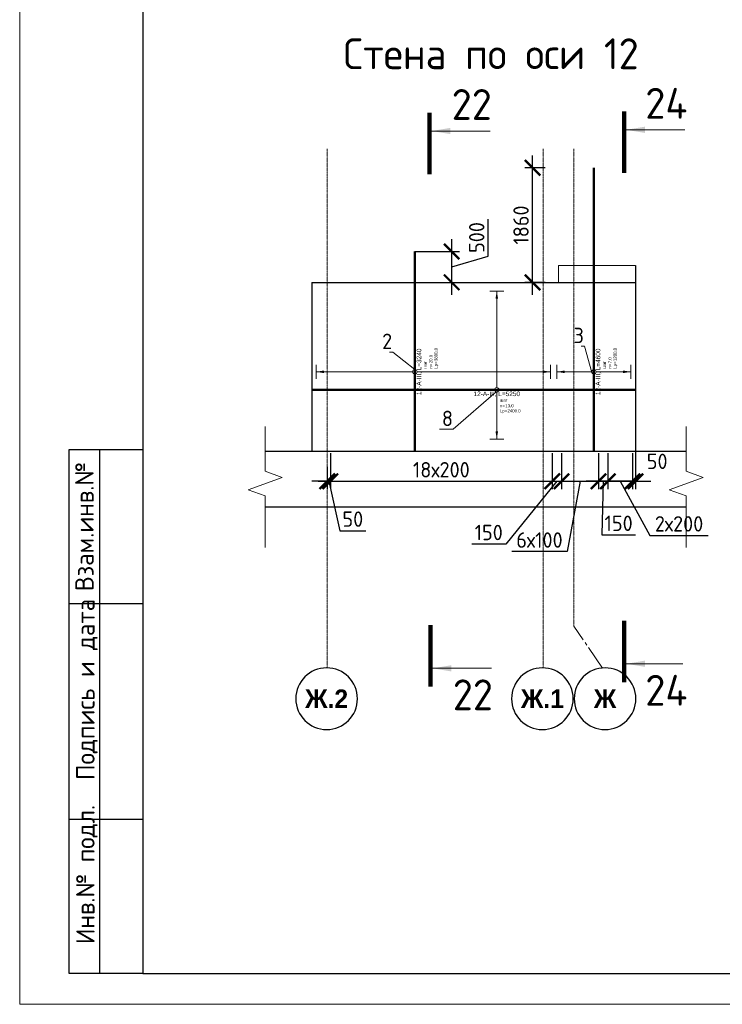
# Model space of a CAD drawing. Header units: millimetres. Extents: x 376598 to 1249954, y -318491 to -22134.
# Tile 121 of 256: x 577095 to 588492, y -168790 to -152821. Entities that reach past the tile are written whole.
import ezdxf
from ezdxf import colors
from ezdxf.entities.mleader import LeaderData, LeaderLine
from ezdxf.enums import TextEntityAlignment as Align
from ezdxf.math import Vec2, Vec3

# ---------------------------------------------------------------- set-up
doc = ezdxf.new("R2010")
doc.units = ezdxf.units.MM
doc.set_wipeout_variables(frame=1)
doc.linetypes.add('______5', pattern=[1100, 800, -100, 100, -100])
doc.linetypes.add('осевая', pattern=[50.8, 31.75, -6.35, 6.35, -6.35])
for name, color, linetype, lineweight in [('Standard', 7, 'Continuous', 25), ('АрмСтер', 2, 'Continuous', 50), ('Оси', 40, '______5', 18), ('подоснова', 151, 'Continuous', 5), ('РАЗМЕРЫ', 1, 'Continuous', 9), ('Текст', 7, 'Continuous', 25), ('ТОНКИЕ', 7, 'Continuous', 9), ('Узлы', 7, 'Continuous', 0)]:
    doc.layers.add(name, color=color, linetype=linetype, lineweight=lineweight)
doc.layers.add('АрмСтер_атрибуты', color=2, linetype='Continuous', lineweight=0, plot=False)
doc.layers.add('ТОЛСТЫЕ_ОСНОВНЫЕ', color=6, linetype='Continuous')
doc.styles.add('Century Gothic', font='GOTHIC.TTF')
doc.styles.add('GOST-2.304_Type-B', font='GOST_Common.ttf')
doc.styles.get("Standard").update_dxf_attribs({"font": 'arial.ttf'})
doc.styles.add('style1', font='GOST_Common.ttf', dxfattribs={"height": 500})
doc.styles.add('Аннотативный', font='arial.ttf')
doc.dimstyles.new('СПДС', dxfattribs={"dimscale": 100, "dimtxt": 2.5, "dimasz": 2.5, "dimexe": 1.25, "dimexo": 0, "dimtad": 1, "dimdec": 0, "dimtxsty": 'GOST-2.304_Type-B', "dimblk": 'ARCHTICK', "dimcen": 2.5, "dimdle": 2, "dimadec": 0, "dimazin": 2, "dimtfac": 0.75, "dimtdec": 0, "dimtmove": 1, "dimatfit": 3, "dimfxl": 1, "dimtolj": 1, "dimarcsym": 1})

# ---------------------------------------------------------------- blocks, each defined once
blk = doc.blocks.new('*U2962')
at = {"layer": 'ТОЛСТЫЕ_ОСНОВНЫЕ'}
for p, q in [((8, 5), (8, 90)), ((8, 90), (20, 90)), ((13, 5), (13, 90)), ((8, 65), (20, 65)), ((8, 30), (20, 30)), ((20, 5), (8, 5))]:
    blk.add_line(p, q, dxfattribs=at)
at = {"layer": 'ТОЛСТЫЕ_ОСНОВНЫЕ', "color": 6}
blk.add_lwpolyline([(20, 5), (836, 5), (836, 589), (20, 589)], close=True, dxfattribs=at)
at = {"layer": 'ТОНКИЕ'}
blk.add_lwpolyline([(0, 0), (841, 0), (841, 594), (0, 594)], close=True, dxfattribs=at)
at = {"layer": 'Текст', "style": 'style1'}
for s, p in [('Взам.инв.№', (10.5, 77.5)), ('Подпись и дата', (10.89, 51.06)), ('Инв.№ подл.', (10.89, 21.06))]:
    blk.add_text(s, height=3, rotation=90, dxfattribs=at).set_placement(p, align=Align.MIDDLE)
blk = doc.blocks.new('NSY101')
at = {"color": 0, "linetype": 'ByBlock', "lineweight": -2}
blk.add_circle((0, 0), 50, dxfattribs=at)
blk = doc.blocks.new('*U663')
at = {"layer": 'РАЗМЕРЫ'}
for p, q in [((112, 600), (-112, 600)), ((112, -600), (-112, -600))]:
    blk.add_line(p, q, dxfattribs=at)
at = {"layer": 'РАЗМЕРЫ', "ltscale": 15}
blk.add_line((0, -600), (0, 600), dxfattribs=at)
at = {"layer": 'РАЗМЕРЫ'}
for points in [[(0, 600), (21, 475), (-21, 475)], [(0, -600), (21, -475), (-21, -475)]]:
    blk.add_solid(points, dxfattribs=at)
at = {"layer": 'АрмСтер_атрибуты', "color": 215, "ltscale": 15, "style": 'Аннотативный'}
for s, p in [('шаг', (51, -194)), ('Lр=', (50, -368)), ('n=', (51, -285))]:
    blk.add_text(s, height=50, dxfattribs=at).set_placement(p)
at = {"layer": 'АрмСтер_атрибуты', "style": 'Аннотативный', "flags": 8}
blk.add_attdef('ПОЗ', (110, 30), '', height=75, dxfattribs=at)
at = {"layer": 'АрмСтер_атрибуты', "color": 215, "style": 'Аннотативный'}
for tag, p, flags in [('ШАГ', (191, -194), 10), ('КОЛ', (138, -285), 8), ('ШИРИНА', (173, -368), 8)]:
    blk.add_attdef(tag, p, '', height=50, dxfattribs=dict(at, flags=flags))
at = {"layer": 'АрмСтер_атрибуты', "flags": 9}
for tag, p in [('ОБОЗНАЧЕНИЕ', (-2096, -524)), ('МАССА', (-2096, -410))]:
    blk.add_attdef(tag, p, '', height=75, dxfattribs=at)
at = {"linetype": 'Continuous', "lineweight": 0}
blk.add_wipeout([(35, 0), (28, 21), (11, 33), (-11, 33), (-28, 21), (-35, 0), (-28, -21), (-11, -33), (11, -33), (28, -21)], dxfattribs=at)
at = {"color": 0, "linetype": 'ByBlock', "lineweight": -2, "ltscale": 100}
blk.add_line((-1290, 0), (3310, 0), dxfattribs=at)
at = {"layer": 'РАЗМЕРЫ'}
blk.add_circle((0, 0), 35, dxfattribs=at)
at = {"layer": 'АрмСтер_атрибуты', "style": 'Аннотативный', "flags": 8}
blk.add_attdef('НАИМЕНОВАНИЕ', text='', height=75, dxfattribs=at).set_placement((0, -29), align=Align.TOP_CENTER)
blk = doc.blocks.new('*U662')
at = {"layer": 'РАЗМЕРЫ'}
for p, q in [((112, 1600), (-112, 1600)), ((112, -2200), (-112, -2200))]:
    blk.add_line(p, q, dxfattribs=at)
at = {"layer": 'РАЗМЕРЫ', "ltscale": 15}
blk.add_line((0, -2200), (0, 1600), dxfattribs=at)
at = {"layer": 'РАЗМЕРЫ'}
for points in [[(0, 1600), (21, 1475), (-21, 1475)], [(0, -2200), (21, -2075), (-21, -2075)]]:
    blk.add_solid(points, dxfattribs=at)
at = {"layer": 'АрмСтер_атрибуты', "color": 215, "ltscale": 15, "style": 'Аннотативный'}
for s, p in [('шаг', (51, -194)), ('Lр=', (50, -368)), ('n=', (51, -285))]:
    blk.add_text(s, height=50, dxfattribs=at).set_placement(p)
at = {"layer": 'АрмСтер_атрибуты', "style": 'Аннотативный', "flags": 8}
blk.add_attdef('ПОЗ', (110, 30), '', height=75, dxfattribs=at)
at = {"layer": 'АрмСтер_атрибуты', "color": 215, "style": 'Аннотативный'}
for tag, p, flags in [('ШАГ', (191, -194), 10), ('КОЛ', (138, -285), 8), ('ШИРИНА', (173, -368), 8)]:
    blk.add_attdef(tag, p, '', height=50, dxfattribs=dict(at, flags=flags))
at = {"layer": 'АрмСтер_атрибуты', "flags": 9}
for tag, p in [('ОБОЗНАЧЕНИЕ', (-2096, -524)), ('МАССА', (-2096, -410))]:
    blk.add_attdef(tag, p, '', height=75, dxfattribs=at)
at = {"linetype": 'Continuous', "lineweight": 0}
blk.add_wipeout([(35, 0), (28, 21), (11, 33), (-11, 33), (-28, 21), (-35, 0), (-28, -21), (-11, -33), (11, -33), (28, -21)], dxfattribs=at)
at = {"color": 0, "linetype": 'ByBlock', "lineweight": -2, "ltscale": 100}
blk.add_line((-1290, 0), (1950, 0), dxfattribs=at)
at = {"layer": 'РАЗМЕРЫ'}
blk.add_circle((0, 0), 35, dxfattribs=at)
at = {"layer": 'АрмСтер_атрибуты', "style": 'Аннотативный', "flags": 8}
blk.add_attdef('НАИМЕНОВАНИЕ', text='', height=75, dxfattribs=at).set_placement((0, -29), align=Align.TOP_CENTER)
blk = doc.blocks.new('_None')
blk = doc.blocks.new('_ArchTick')
at = {"color": 0, "linetype": 'ByBlock', "const_width": 0.15}
blk.add_lwpolyline([(-0.5, -0.5), (0.5, 0.5)], dxfattribs=at)
blk = doc.blocks.new('*D798')
at = {"layer": 'DEFPOINTS', "color": 0, "lineweight": 0, "transparency": 16777216}
for p in [(583505, -156582), (584102, -156582), (583623, -157081)]:
    blk.add_point(p, dxfattribs=at)
at = {"layer": 'РАЗМЕРЫ', "color": 0, "lineweight": -2, "transparency": 16777216}
for p, q in [((584696, -156654), (584696, -156054)), ((584102, -157281), (584102, -156382)), ((583505, -156582), (584227, -156582)), ((584102, -156832), (584696, -156654)), ((583623, -157081), (584227, -157081))]:
    blk.add_line(p, q, dxfattribs=at)
at = {"layer": 'РАЗМЕРЫ', "color": 0, "lineweight": -2, "transparency": 16777216, "xscale": 250, "yscale": 250, "zscale": 250}
for p, rotation in [((584102, -156582), 90), ((584102, -157081), 270)]:
    blk.add_blockref('_ArchTick', p, dxfattribs=dict(at, rotation=rotation))
at = {"layer": 'РАЗМЕРЫ', "color": 0, "lineweight": 0, "transparency": 16777216, "insert": (584508, -156354), "char_height": 250, "attachment_point": 5, "rotation": 90, "style": 'GOST-2.304_Type-B'}
blk.add_mtext('\\A1;500', dxfattribs=at)
blk = doc.blocks.new('*D799')
at = {"layer": 'DEFPOINTS', "color": 0, "lineweight": 0, "transparency": 16777216}
for p in [(585414, -155222), (585618, -155222), (585618, -157082)]:
    blk.add_point(p, dxfattribs=at)
at = {"layer": 'РАЗМЕРЫ', "color": 0, "lineweight": -2, "transparency": 16777216}
for p, q in [((585414, -157282), (585414, -155022)), ((585618, -155222), (585289, -155222)), ((585618, -157082), (585289, -157082))]:
    blk.add_line(p, q, dxfattribs=at)
at = {"layer": 'РАЗМЕРЫ', "color": 0, "lineweight": -2, "transparency": 16777216, "xscale": 250, "yscale": 250, "zscale": 250}
for p, rotation in [((585414, -155222), 90), ((585414, -157082), 270)]:
    blk.add_blockref('_ArchTick', p, dxfattribs=dict(at, rotation=rotation))
at = {"layer": 'РАЗМЕРЫ', "color": 0, "lineweight": 0, "transparency": 16777216, "insert": (585227, -156152), "char_height": 250, "attachment_point": 5, "rotation": 90, "style": 'GOST-2.304_Type-B'}
blk.add_mtext('\\A1;1860', dxfattribs=at)
blk = doc.blocks.new('*U786')
at = {"layer": 'РАЗМЕРЫ'}
for p, q in [((112, 1600), (-112, 1600)), ((112, -800), (-112, -800))]:
    blk.add_line(p, q, dxfattribs=at)
at = {"layer": 'РАЗМЕРЫ', "ltscale": 15}
blk.add_line((0, -800), (0, 1600), dxfattribs=at)
at = {"layer": 'РАЗМЕРЫ'}
for points in [[(0, 1600), (21, 1475), (-21, 1475)], [(0, -800), (21, -675), (-21, -675)]]:
    blk.add_solid(points, dxfattribs=at)
at = {"layer": 'АрмСтер_атрибуты', "color": 215, "ltscale": 15, "style": 'Аннотативный'}
for s, p in [('шаг', (51, -194)), ('Lр=', (50, -368)), ('n=', (51, -285))]:
    blk.add_text(s, height=50, dxfattribs=at).set_placement(p)
at = {"layer": 'АрмСтер_атрибуты', "flags": 9}
for tag, p in [('МАССА', (8340, 4790)), ('ОБОЗНАЧЕНИЕ', (8340, 4676))]:
    blk.add_attdef(tag, p, '', height=75, dxfattribs=at)
at = {"layer": 'АрмСтер_атрибуты', "style": 'Аннотативный', "flags": 8}
blk.add_attdef('ПОЗ', (110, 30), '', height=75, dxfattribs=at)
at = {"layer": 'АрмСтер_атрибуты', "color": 215, "style": 'Аннотативный'}
for tag, p, flags in [('ШАГ', (191, -194), 10), ('КОЛ', (138, -285), 8), ('ШИРИНА', (173, -368), 8)]:
    blk.add_attdef(tag, p, '', height=50, dxfattribs=dict(at, flags=flags))
at = {"linetype": 'Continuous', "lineweight": 0}
blk.add_wipeout([(35, 0), (28, 21), (11, 33), (-11, 33), (-28, 21), (-35, 0), (-28, -21), (-11, -33), (11, -33), (28, -21)], dxfattribs=at)
at = {"color": 0, "linetype": 'ByBlock', "lineweight": -2, "ltscale": 100}
blk.add_line((-2999, 0), (2251, 0), dxfattribs=at)
at = {"layer": 'РАЗМЕРЫ'}
blk.add_circle((0, 0), 35, dxfattribs=at)
at = {"layer": 'АрмСтер_атрибуты', "style": 'Аннотативный', "flags": 8}
blk.add_attdef('НАИМЕНОВАНИЕ', text='', height=75, dxfattribs=at).set_placement((0, -29), align=Align.TOP_CENTER)
blk = doc.blocks.new('*D1306')
at = {"layer": 'DEFPOINTS', "color": 0, "lineweight": 0, "transparency": 16777216}
for p in [(585734, -159852, -360), (585884, -159852, -360), (585884, -160308)]:
    blk.add_point(p, dxfattribs=at)
at = {"layer": 'РАЗМЕРЫ', "color": 0, "lineweight": -2, "transparency": 16777216}
for p, q in [((585734, -159852), (585734, -160433)), ((585884, -159852), (585884, -160433)), ((585809, -160308), (584978, -161326)), ((585534, -160308), (586084, -160308)), ((584978, -161326), (584428, -161326))]:
    blk.add_line(p, q, dxfattribs=at)
at = {"layer": 'РАЗМЕРЫ', "color": 0, "lineweight": -2, "transparency": 16777216, "xscale": 250, "yscale": 250, "zscale": 250, "rotation": 180}
blk.add_blockref('_ArchTick', (585734, -160308), dxfattribs=at)
at = {"layer": 'РАЗМЕРЫ', "color": 0, "lineweight": -2, "transparency": 16777216, "xscale": 250, "yscale": 250, "zscale": 250}
blk.add_blockref('_ArchTick', (585884, -160308), dxfattribs=at)
at = {"layer": 'РАЗМЕРЫ', "color": 0, "lineweight": 0, "transparency": 16777216, "insert": (584703, -161138), "char_height": 250, "attachment_point": 5, "style": 'GOST-2.304_Type-B'}
blk.add_mtext('\\A1;150', dxfattribs=at)
blk = doc.blocks.new('*D1307')
at = {"layer": 'DEFPOINTS', "color": 0, "lineweight": 0, "transparency": 16777216}
for p in [(585884, -159852, -360), (586484, -159852, -360), (586484, -160308)]:
    blk.add_point(p, dxfattribs=at)
at = {"layer": 'РАЗМЕРЫ', "color": 0, "lineweight": -2, "transparency": 16777216}
for p, q in [((585884, -159852), (585884, -160433)), ((586484, -159852), (586484, -160433)), ((585684, -160308), (586684, -160308)), ((586184, -160308), (585976, -161448)), ((585976, -161448), (585076, -161448))]:
    blk.add_line(p, q, dxfattribs=at)
at = {"layer": 'РАЗМЕРЫ', "color": 0, "lineweight": -2, "transparency": 16777216, "xscale": 250, "yscale": 250, "zscale": 250, "rotation": 180}
blk.add_blockref('_ArchTick', (585884, -160308), dxfattribs=at)
at = {"layer": 'РАЗМЕРЫ', "color": 0, "lineweight": -2, "transparency": 16777216, "xscale": 250, "yscale": 250, "zscale": 250}
blk.add_blockref('_ArchTick', (586484, -160308), dxfattribs=at)
at = {"layer": 'РАЗМЕРЫ', "color": 0, "lineweight": 0, "transparency": 16777216, "insert": (585526, -161260), "char_height": 250, "attachment_point": 5, "style": 'GOST-2.304_Type-B'}
blk.add_mtext('\\A1;6х100', dxfattribs=at)
blk = doc.blocks.new('*D1302')
at = {"layer": 'DEFPOINTS', "color": 0, "lineweight": 0, "transparency": 16777216}
for p in [(586634, -159852, -360), (587034, -159852, -360), (587034, -160308)]:
    blk.add_point(p, dxfattribs=at)
at = {"layer": 'РАЗМЕРЫ', "color": 0, "lineweight": -2, "transparency": 16777216}
for p, q in [((586634, -159852), (586634, -160433)), ((587034, -159852), (587034, -160433)), ((586434, -160308), (587234, -160308)), ((586834, -160308), (587315, -161185)), ((587315, -161185), (588265, -161185))]:
    blk.add_line(p, q, dxfattribs=at)
at = {"layer": 'РАЗМЕРЫ', "color": 0, "lineweight": -2, "transparency": 16777216, "xscale": 250, "yscale": 250, "zscale": 250, "rotation": 180}
blk.add_blockref('_ArchTick', (586634, -160308), dxfattribs=at)
at = {"layer": 'РАЗМЕРЫ', "color": 0, "lineweight": -2, "transparency": 16777216, "xscale": 250, "yscale": 250, "zscale": 250}
blk.add_blockref('_ArchTick', (587034, -160308), dxfattribs=at)
at = {"layer": 'РАЗМЕРЫ', "color": 0, "lineweight": 0, "transparency": 16777216, "insert": (587790, -160998), "char_height": 250, "attachment_point": 5, "style": 'GOST-2.304_Type-B'}
blk.add_mtext('\\A1;2х200', dxfattribs=at)
blk = doc.blocks.new('*D1303')
at = {"layer": 'DEFPOINTS', "color": 0, "lineweight": 0, "transparency": 16777216}
for p in [(582134, -159852, -360), (585734, -159852, -360), (585734, -160308)]:
    blk.add_point(p, dxfattribs=at)
at = {"layer": 'РАЗМЕРЫ', "color": 0, "lineweight": -2, "transparency": 16777216}
for p, q in [((582134, -159852), (582134, -160433)), ((585734, -159852), (585734, -160433)), ((581934, -160308), (585934, -160308))]:
    blk.add_line(p, q, dxfattribs=at)
at = {"layer": 'РАЗМЕРЫ', "color": 0, "lineweight": -2, "transparency": 16777216, "xscale": 250, "yscale": 250, "zscale": 250, "rotation": 180}
blk.add_blockref('_ArchTick', (582134, -160308), dxfattribs=at)
at = {"layer": 'РАЗМЕРЫ', "color": 0, "lineweight": -2, "transparency": 16777216, "xscale": 250, "yscale": 250, "zscale": 250}
blk.add_blockref('_ArchTick', (585734, -160308), dxfattribs=at)
at = {"layer": 'РАЗМЕРЫ', "color": 0, "lineweight": 0, "transparency": 16777216, "insert": (583934, -160120), "char_height": 250, "attachment_point": 5, "style": 'GOST-2.304_Type-B'}
blk.add_mtext('\\A1;18х200', dxfattribs=at)
blk = doc.blocks.new('*D1304')
at = {"layer": 'DEFPOINTS', "color": 0, "lineweight": 0, "transparency": 16777216}
for p in [(582134, -159852, -360), (582084, -160072), (582084, -160308)]:
    blk.add_point(p, dxfattribs=at)
at = {"layer": 'РАЗМЕРЫ', "color": 0, "lineweight": -2, "transparency": 16777216}
for p, q in [((582134, -159852), (582134, -160433)), ((582084, -160072), (582084, -160433)), ((582084, -160308), (581834, -160308)), ((582134, -160308), (582084, -160308)), ((582134, -160308), (582084, -160308)), ((582109, -160308), (582286, -161109)), ((582134, -160308), (582384, -160308)), ((582286, -161109), (582711, -161109))]:
    blk.add_line(p, q, dxfattribs=at)
at = {"layer": 'РАЗМЕРЫ', "color": 0, "lineweight": -2, "transparency": 16777216, "xscale": 250, "yscale": 250, "zscale": 250}
blk.add_blockref('_ArchTick', (582084, -160308), dxfattribs=at)
at = {"layer": 'РАЗМЕРЫ', "color": 0, "lineweight": -2, "transparency": 16777216, "xscale": 250, "yscale": 250, "zscale": 250, "rotation": 180}
blk.add_blockref('_ArchTick', (582134, -160308), dxfattribs=at)
at = {"layer": 'РАЗМЕРЫ', "color": 0, "lineweight": 0, "transparency": 16777216, "insert": (582499, -160921), "char_height": 250, "attachment_point": 5, "style": 'GOST-2.304_Type-B'}
blk.add_mtext('\\A1;50', dxfattribs=at)
blk = doc.blocks.new('*D1305')
at = {"layer": 'DEFPOINTS', "color": 0, "lineweight": 0, "transparency": 16777216}
for p in [(587084, -159822), (587034, -159852, -360), (587084, -160308)]:
    blk.add_point(p, dxfattribs=at)
at = {"layer": 'РАЗМЕРЫ', "color": 0, "lineweight": -2, "transparency": 16777216}
for p, q in [((587084, -159822), (587084, -160433)), ((587034, -159852), (587034, -160433)), ((587034, -160308), (586784, -160308)), ((587034, -160308), (587084, -160308)), ((587084, -160308), (587334, -160308))]:
    blk.add_line(p, q, dxfattribs=at)
at = {"layer": 'РАЗМЕРЫ', "color": 0, "lineweight": -2, "transparency": 16777216, "xscale": 250, "yscale": 250, "zscale": 250}
blk.add_blockref('_ArchTick', (587034, -160308), dxfattribs=at)
at = {"layer": 'РАЗМЕРЫ', "color": 0, "lineweight": -2, "transparency": 16777216, "xscale": 250, "yscale": 250, "zscale": 250, "rotation": 180}
blk.add_blockref('_ArchTick', (587084, -160308), dxfattribs=at)
at = {"layer": 'РАЗМЕРЫ', "color": 0, "lineweight": 0, "transparency": 16777216, "insert": (587435, -159984), "char_height": 250, "attachment_point": 5, "style": 'GOST-2.304_Type-B'}
blk.add_mtext('\\A1;50', dxfattribs=at)
blk = doc.blocks.new('*D1308')
at = {"layer": 'DEFPOINTS', "color": 0, "lineweight": 0, "transparency": 16777216}
for p in [(586634, -159852, -360), (586484, -160093), (586484, -160308)]:
    blk.add_point(p, dxfattribs=at)
at = {"layer": 'РАЗМЕРЫ', "color": 0, "lineweight": -2, "transparency": 16777216}
for p, q in [((586634, -159852), (586634, -160433)), ((586484, -160093), (586484, -160433)), ((586834, -160308), (586284, -160308)), ((586559, -160308), (586535, -161176)), ((586535, -161176), (587085, -161176))]:
    blk.add_line(p, q, dxfattribs=at)
at = {"layer": 'РАЗМЕРЫ', "color": 0, "lineweight": -2, "transparency": 16777216, "xscale": 250, "yscale": 250, "zscale": 250, "rotation": 180}
blk.add_blockref('_ArchTick', (586484, -160308), dxfattribs=at)
at = {"layer": 'РАЗМЕРЫ', "color": 0, "lineweight": -2, "transparency": 16777216, "xscale": 250, "yscale": 250, "zscale": 250}
blk.add_blockref('_ArchTick', (586634, -160308), dxfattribs=at)
at = {"layer": 'РАЗМЕРЫ', "color": 0, "lineweight": 0, "transparency": 16777216, "insert": (586810, -160989), "char_height": 250, "attachment_point": 5, "style": 'GOST-2.304_Type-B'}
blk.add_mtext('\\A1;150', dxfattribs=at)

msp = doc.modelspace()

# ---------------------------------------------------------------- linework, layer by layer
at = {"color": 7, "linetype": 'Continuous', "lineweight": 25, "transparency": 33554687}
for p, q in [((587904.8, -159821.9), (581078.2, -159821.9)), ((581078.2, -160721.9), (587904.8, -160721.9))]:
    msp.add_line(p, q, dxfattribs=at)
at = {"layer": 'Standard', "color": 7, "linetype": 'Continuous', "lineweight": 25, "transparency": 33554687}
for p, q in [((587084.2, -156805.4), (587084.2, -159821.9)), ((581834.2, -157081.7), (581834.2, -159821.9)), ((581834.2, -157081.9), (587084.2, -157081.9))]:
    msp.add_line(p, q, dxfattribs=at)
at = {"layer": 'Оси', "color": 16, "linetype": 'осевая', "lineweight": 0, "ltscale": 0.5, "transparency": 33554687}
for p, q in [((582084.2, -154913.1), (582084.2, -163333.8)), ((585584.2, -154913.1), (585584.2, -163333.8)), ((586084.2, -154913.1), (586084.2, -162657.3))]:
    msp.add_line(p, q, dxfattribs=at)
at = {"layer": 'Оси', "color": 16, "linetype": '______5', "lineweight": 0, "ltscale": 0.5, "transparency": 33554687}
msp.add_line((586546, -163335.5), (586084.2, -162657.3), dxfattribs=at)
at = {"layer": 'РАЗМЕРЫ', "color": 7, "linetype": 'Continuous', "lineweight": 15}
for points in [[(581078.2, -159416.4), (581078.2, -160143.9), (581352.9, -160243.9), (580803.5, -160443.9), (581078.2, -160543.9), (581078.2, -161380.3)], [(587904.8, -159416.4), (587904.8, -160143.9), (588179.6, -160243.9), (587630.1, -160443.9), (587904.8, -160543.9), (587904.8, -161380.3)]]:
    msp.add_lwpolyline(points, dxfattribs=at)
at = {"layer": 'Узлы', "color": 1, "linetype": 'Continuous', "lineweight": 0}
for p, q in [((583777.4, -154626.6, 200), (584727.4, -154626.6, 200)), ((586934.6, -154607.2), (587884.6, -154607.2)), ((583795.5, -163340.8, 400), (584745.5, -163340.8, 400)), ((586899.6, -163266.8), (587849.6, -163266.8))]:
    msp.add_line(p, q, dxfattribs=at)
at = {"layer": 'Узлы', "color": 1, "linetype": 'Continuous', "lineweight": 0, "const_width": 70}
for points, elevation in [([(583742.4, -154326.6), (583742.4, -155326.6)], 200), ([(583760.5, -163640.8), (583760.5, -162640.8)], 400)]:
    msp.add_lwpolyline(points, dxfattribs=dict(at, elevation=elevation))
msp.add_lwpolyline([(586899.6, -163566.8), (586899.6, -162566.8)], dxfattribs=at)
at = {"layer": 'Узлы', "color": 1, "linetype": 'Continuous', "lineweight": 0}
for points in [[(586934.6, -154607.2), (587235.1, -154657.4), (587235.1, -154556.9)], [(583777.4, -154626.6, 200), (584077.9, -154676.9, 200), (584077.9, -154576.3, 200)], [(583795.5, -163340.8, 400), (584096, -163391, 400), (584096, -163290.5, 400)], [(586934.6, -163266.8), (587235.1, -163317), (587235.1, -163216.5)]]:
    msp.add_solid(points, dxfattribs=at)

# ---------------------------------------------------------------- block references
at = {"xscale": 100, "yscale": 100, "zscale": 100}
msp.add_blockref('*U2962', (577095.4, -168789.7, 3100), dxfattribs=at)
at = {"layer": 'Оси', "color": 16, "linetype": 'Continuous', "lineweight": 25, "transparency": 33554687, "xscale": -9.999999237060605, "yscale": 9.999999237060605, "zscale": 9.999999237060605, "rotation": 90}
for p in [(582074.1, -163833.7), (585574.1, -163833.7), (586589.4, -163833.7)]:
    msp.add_blockref('NSY101', p, dxfattribs=at)

# ---------------------------------------------------------------- texts
at = {"layer": 'Оси', "color": 16, "linetype": 'Continuous', "lineweight": 25, "transparency": 33554687, "char_height": 300, "attachment_point": 5, "style": 'Century Gothic'}
for s, insert, width in [('\\A1;{\\fCentury Gothic|i0|b1;\\H300.000000;\\W1.000000;\\C16;Ж.2}\\P', (582074.1, -163833.7), 890), ('\\A1;{\\fCentury Gothic|i0|b1;\\H300.000000;\\W1.000000;\\C16;Ж.1}\\P', (585574.1, -163833.7), 890), ('\\A1;{\\fCentury Gothic|i0|b1;\\H300.000000;\\W1.000000;\\C16;Ж}\\P', (586589.4, -163833.7), 540)]:
    msp.add_mtext(s, dxfattribs=dict(at, insert=insert, width=width))
at = {"layer": 'Узлы', "color": 80, "linetype": 'Continuous', "lineweight": 0, "style": 'GOST-2.304_Type-B'}
msp.add_text('Стена по оси 12', height=500, dxfattribs=at).set_placement((582346.7, -153623.8))
at = {"layer": 'Узлы', "color": 1, "linetype": 'Continuous', "lineweight": 0, "char_height": 500, "attachment_point": 5, "style": 'GOST-2.304_Type-B'}
for s, insert in [('24', (587584.6, -154177.2)), ('22', (584427.4, -154196.6, 200)), ('22', (584445.5, -163770.8, 400)), ('24', (587584.6, -163696.8))]:
    msp.add_mtext_dynamic_manual_height_columns(s, width=723.88, gutter_width=25, heights=[0], dxfattribs=dict(at, insert=insert))

# ---------------------------------------------------------------- next in the draw order: block references
at = {"layer": 'АрмСтер', "ltscale": 15}
ref = msp.add_blockref('*U663', (586408.6, -158531.9), dxfattribs=dict(at, rotation=90))
ref.add_attrib('НАИМЕНОВАНИЕ', '12-A-III, L=4600', dxfattribs={"layer": 'АрмСтер_атрибуты', "height": 75, "rotation": 90, "style": 'Аннотативный', "flags": 8}).set_placement((586438, -158531.9), align=Align.TOP_CENTER)
ref.add_attrib('КОЛ', '7.0', (586693.7, -158393.9), dxfattribs={"layer": 'АрмСтер_атрибуты', "color": 215, "height": 50, "rotation": 90, "style": 'Аннотативный', "flags": 8})
ref.add_attrib('ШИРИНА', '1200.0', (586776.4, -158359), dxfattribs={"layer": 'АрмСтер_атрибуты', "color": 215, "height": 50, "rotation": 90, "style": 'Аннотативный', "flags": 8})
ref = msp.add_blockref('*U662', (583504.7, -158531.9), dxfattribs=dict(at, rotation=90))
ref.add_attrib('НАИМЕНОВАНИЕ', '12-A-III, L=3240', dxfattribs={"layer": 'АрмСтер_атрибуты', "height": 75, "rotation": 90, "style": 'Аннотативный', "flags": 8}).set_placement((583534, -158531.9), align=Align.TOP_CENTER)
ref.add_attrib('КОЛ', '20.0', (583789.8, -158393.9), dxfattribs={"layer": 'АрмСтер_атрибуты', "color": 215, "height": 50, "rotation": 90, "style": 'Аннотативный', "flags": 8})
ref.add_attrib('ШИРИНА', '3800.0', (583872.5, -158359), dxfattribs={"layer": 'АрмСтер_атрибуты', "color": 215, "height": 50, "rotation": 90, "style": 'Аннотативный', "flags": 8})

# ---------------------------------------------------------------- next in the draw order: linework, layer by layer
at = {"layer": 'РАЗМЕРЫ', "color": 4}
for points in [[(585834.2, -157081.9), (585834.2, -156805.4), (587084.2, -156805.4), (587084.2, -157081.9)], [(585834.2, -157081.9), (587084.2, -157081.9)]]:
    msp.add_lwpolyline(points, dxfattribs=at)
at = {"layer": 'Узлы', "color": 1, "linetype": 'Continuous', "lineweight": 0, "const_width": 70}
msp.add_lwpolyline([(586899.6, -154307.2), (586899.6, -155307.2)], dxfattribs=at)

# ---------------------------------------------------------------- next in the draw order: dimensions: what is measured, and where the dimension line sits
at = {"layer": 'РАЗМЕРЫ', "color": 1, "lineweight": 0}
for base, p1, p2, picture, middle in [((585414.3, -155221.8, 360), (585617.6, -157081.9, 360), (585617.6, -155221.8, 360), '*D799', (585226.8, -156151.9, 360)), ((584102, -156581.9), (583622.9, -157081.5), (583504.7, -156581.9), '*D798', (584508.2, -156591.1))]:
    dim = msp.add_linear_dim(base=base, p1=p1, p2=p2, angle=90, dimstyle='СПДС', dxfattribs=at)
    dim.commit()
    dim.dimension.update_dxf_attribs({"geometry": picture, "text_midpoint": middle})
at = {"layer": 'РАЗМЕРЫ', "color": 4, "lineweight": 0}
for base, p1, p2, picture, middle in [((587084.2, -160307.8), (587034.2, -159852.2, -360), (587084.2, -159821.9), '*D1305', (587434.6, -160171.8)), ((586484.2, -160307.8), (586634.2, -159852.2, -360), (586484.2, -160093.4), '*D1308', (586597.9, -161176.1))]:
    dim = msp.add_linear_dim(base=base, p1=p1, p2=p2, angle=180, dimstyle='СПДС', dxfattribs=at)
    dim.commit()
    dim.dimension.update_dxf_attribs({"geometry": picture, "text_midpoint": middle, "dimtype": 160})
at = {"layer": 'РАЗМЕРЫ', "color": 1, "lineweight": 0}
for base, p1, p2, picture, middle in [((582084.2, -160307.5), (582134.2, -159852, -360), (582084.2, -160072.5), '*D1304', (582348.6, -161108.8)), ((585884.2, -160307.8), (585734.2, -159851.9, -360), (585884.2, -159852.2, -360), '*D1306', (584915.6, -161325.7))]:
    dim = msp.add_linear_dim(base=base, p1=p1, p2=p2, angle=180, dimstyle='СПДС', dxfattribs=at)
    dim.commit()
    dim.dimension.update_dxf_attribs({"geometry": picture, "text_midpoint": middle, "dimtype": 160})
at = {"layer": 'РАЗМЕРЫ', "lineweight": 0}
dim = msp.add_linear_dim(base=(585734.2, -160307.5), p1=(582134.2, -159852, -360), p2=(585734.2, -159851.5, -360), angle=180, text='18х200', dimstyle='СПДС', dxfattribs=at)
dim.commit()
dim.dimension.update_dxf_attribs({"geometry": '*D1303', "text_midpoint": (583934.2, -160120)})
at = {"layer": 'РАЗМЕРЫ', "color": 1, "lineweight": 0}
for base, p1, p2, text, picture, middle in [((586484.2, -160307.8), (585884.2, -159852.2, -360), (586484.2, -159852.2, -360), '6х100', '*D1307', (585913.6, -161448)), ((587034.2, -160307.8), (586634.2, -159852.2, -360), (587034.2, -159852.2, -360), '2х200', '*D1302', (587377.4, -161185.2))]:
    dim = msp.add_linear_dim(base=base, p1=p1, p2=p2, angle=180, text=text, dimstyle='СПДС', dxfattribs=at)
    dim.commit()
    dim.dimension.update_dxf_attribs({"geometry": picture, "text_midpoint": middle, "dimtype": 160})

# ---------------------------------------------------------------- next in the draw order: leaders
at = {"layer": 'подоснова'}
ml = msp.add_multileader_mtext('Standard', dxfattribs=at)
ml.set_content('2', color=256, style='GOST-2.304_Type-B')
ml.set_leader_properties(color=256, linetype='ByLayer', lineweight=15)
ml.set_arrow_properties(name='NONE')
ml.build(insert=Vec2(0, 0))
ml.multileader.update_dxf_attribs({"text_left_attachment_type": 6, "text_right_attachment_type": 6, "dogleg_length": 10, "arrow_head_size": 18})
ctx = ml.context
ctx.base_point, ctx.char_height, ctx.arrow_head_size, ctx.landing_gap_size, ctx.plane_origin = Vec3(582973, -158212.5), 250, 18, 20, Vec3(584423.9, -157538)
ctx.left_attachment, ctx.right_attachment, ctx.text_align_type = 6, 6, 1
notes = []
notes.append((ctx, [(1, (1, 1, 0), (583148, -158212.5), (-1, 0), 10, [(0, [(583504.7, -158496.9)], 0, [])])]))
ctx.mtext.insert, ctx.mtext.width, ctx.mtext.alignment, ctx.mtext.flow_direction = Vec3(583055.5, -157912.5), 22.898, 2, 5
ml = msp.add_multileader_mtext('Standard', dxfattribs=at)
ml.set_content('3', color=256, style='GOST-2.304_Type-B')
ml.set_leader_properties(color=256, linetype='ByLayer', lineweight=15)
ml.set_arrow_properties(name='NONE')
ml.build(insert=Vec2(0, 0))
ml.multileader.update_dxf_attribs({"text_left_attachment_type": 6, "text_right_attachment_type": 6, "dogleg_length": 10, "arrow_head_size": 18})
ctx = ml.context
ctx.base_point, ctx.char_height, ctx.arrow_head_size, ctx.landing_gap_size, ctx.plane_origin = Vec3(586080.6, -158117.5), 250, 18, 20, Vec3(585705.7, -157490)
ctx.left_attachment, ctx.right_attachment, ctx.text_align_type = 6, 6, 1
notes.append((ctx, [(1, (1, 1, 0), (586255.6, -158117.5), (-1, 0), 10, [(0, [(586377, -158545)], 0, [])])]))
ctx.mtext.insert, ctx.mtext.width, ctx.mtext.alignment, ctx.mtext.flow_direction = Vec3(586163.1, -157817.5), 22.898, 2, 5
for ctx, leaders in notes:
    for number, flags, end, landing, length, lines in leaders:
        leader = LeaderData()
        leader.index, (leader.has_last_leader_line, leader.has_dogleg_vector, leader.attachment_direction) = number, flags
        leader.last_leader_point, leader.dogleg_vector, leader.dogleg_length = Vec3(end), Vec3(landing), length
        for number, points, colour, breaks in lines:
            line = LeaderLine()
            line.index, line.vertices, line.color, line.breaks = number, Vec3.list(points), colors.encode_raw_color(colour), breaks
            leader.lines.append(line)
        ctx.leaders.append(leader)

# ---------------------------------------------------------------- next in the draw order: block references
at = {"layer": 'АрмСтер', "ltscale": 15}
ref = msp.add_blockref('*U786', (584833.6, -158821.9, -720), dxfattribs=at)
ref.add_attrib('НАИМЕНОВАНИЕ', '12-A-III, L=5250', dxfattribs={"layer": 'АрмСтер_атрибуты', "height": 75, "style": 'Аннотативный', "flags": 8}).set_placement((584833.6, -158851.3, -720), align=Align.TOP_CENTER)
ref.add_attrib('КОЛ', '13.0', (584971.7, -159107, -720), dxfattribs={"layer": 'АрмСтер_атрибуты', "color": 215, "height": 50, "style": 'Аннотативный', "flags": 8})
ref.add_attrib('ШИРИНА', '2400.0', (585006.5, -159189.7, -720), dxfattribs={"layer": 'АрмСтер_атрибуты', "color": 215, "height": 50, "style": 'Аннотативный', "flags": 8})

# ---------------------------------------------------------------- next in the draw order: leaders
at = {"layer": 'подоснова'}
ml = msp.add_multileader_mtext('Standard', dxfattribs=at)
ml.set_content('8', color=256, style='GOST-2.304_Type-B')
ml.set_leader_properties(color=256, linetype='ByLayer', lineweight=15)
ml.set_arrow_properties(name='NONE')
ml.build(insert=Vec2(0, 0))
ml.multileader.update_dxf_attribs({"text_left_attachment_type": 6, "text_right_attachment_type": 6, "dogleg_length": 10, "arrow_head_size": 18})
ctx = ml.context
ctx.base_point, ctx.char_height, ctx.arrow_head_size, ctx.landing_gap_size, ctx.plane_origin = Vec3(583951.2, -159462.6), 250, 18, 20, Vec3(584382.7, -157069)
ctx.left_attachment, ctx.right_attachment, ctx.text_align_type = 6, 6, 1
notes = []
notes.append((ctx, [(1, (1, 1, 0), (584126.2, -159462.6), (-1, 0), 10, [(0, [(584822.8, -158855.2)], 0, [])])]))
ctx.mtext.insert, ctx.mtext.alignment, ctx.mtext.flow_direction = Vec3(584033.7, -159162.6), 2, 5
for ctx, leaders in notes:
    for number, flags, end, landing, length, lines in leaders:
        leader = LeaderData()
        leader.index, (leader.has_last_leader_line, leader.has_dogleg_vector, leader.attachment_direction) = number, flags
        leader.last_leader_point, leader.dogleg_vector, leader.dogleg_length = Vec3(end), Vec3(landing), length
        for number, points, colour, breaks in lines:
            line = LeaderLine()
            line.index, line.vertices, line.color, line.breaks = number, Vec3.list(points), colors.encode_raw_color(colour), breaks
            leader.lines.append(line)
        ctx.leaders.append(leader)

doc.saveas('drawing.dxf')
